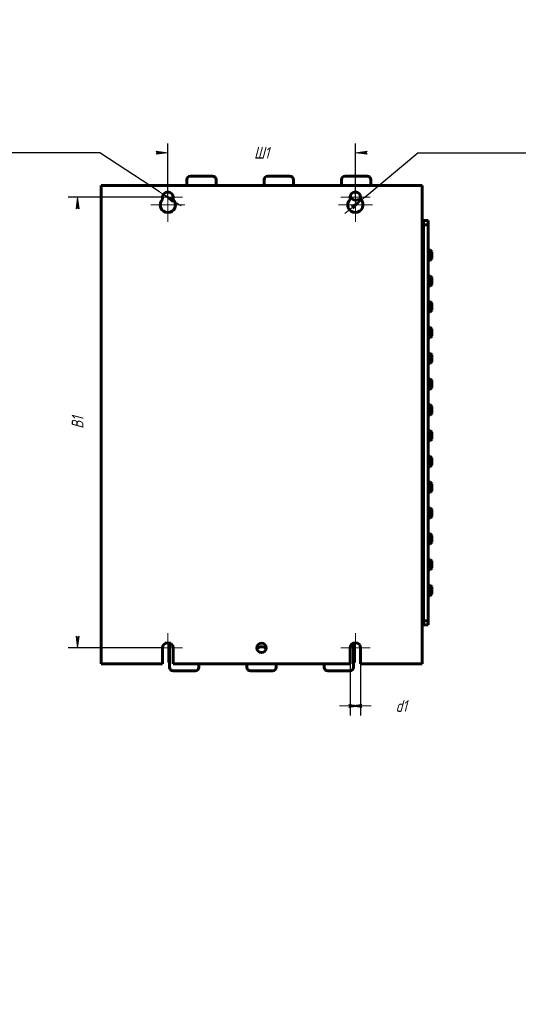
# Model space of a CAD drawing. Header units: millimetres. Extents: x 0 to 297, y 0 to 292.
# Tile 8 of 8: x 191 to 297, y 0 to 210. Entities that reach past the tile are written whole.
import ezdxf

# ---------------------------------------------------------------- set-up
doc = ezdxf.new("R2010")
doc.units = ezdxf.units.MM
for name, pattern in [('K5LT_AXLED', [19.5, 15, -1.5, 1.5, -1.5]), ('K5LT_BASIC', [0]), ('K5LT_THIN', [0])]:
    doc.linetypes.add(name, pattern=pattern)
doc.layers.add('Системный слой', color=7, linetype='Continuous')
doc.styles.add('KDIMTEXTSTYLE', font='GOST_AU.SHX', dxfattribs={"width": 0.96, "oblique": 15, "height": 5})
doc.dimstyles.new('KDIMSTYLE (0.25)', dxfattribs={"dimtxt": 5, "dimasz": 1, "dimexe": 2, "dimexo": 0, "dimgap": 1, "dimtad": 1, "dimlfac": 4, "dimtxsty": 'KDIMTEXTSTYLE', "dimsah": 1, "dimcen": 0, "dimdle": 1, "dimadec": 0, "dimazin": 0, "dimtfac": 0.667, "dimtmove": 0, "dimatfit": 3, "dimfxl": 1, "dimtvp": 1, "dimtolj": 1, "dimtzin": 0, "dimarcsym": 0})

# ---------------------------------------------------------------- blocks, each defined once
blk = doc.blocks.new('U30')
at = {"layer": 'Системный слой', "color": 150, "linetype": 'K5LT_BASIC', "lineweight": 60, "true_color": 0x0080ff}
for p, q in [((276.48, 80.68), (276.51, 80.75)), ((276.51, 80.75), (276.53, 80.82)), ((276.53, 80.82), (276.53, 80.9))]:
    blk.add_line(p, q, dxfattribs=at)
blk = doc.blocks.new('U31')
at = {"layer": 'Системный слой', "color": 150, "linetype": 'K5LT_BASIC', "lineweight": 60, "true_color": 0x0080ff}
for p, q in [((276.51, 167.31), (276.48, 167.37)), ((276.53, 167.24), (276.51, 167.31)), ((276.53, 167.15), (276.53, 167.24))]:
    blk.add_line(p, q, dxfattribs=at)
blk = doc.blocks.new('U32')
at = {"layer": 'Системный слой', "color": 30, "linetype": 'K5LT_AXLED', "lineweight": 18, "true_color": 0xff8000}
for q in [(222.23, 175.25), (219.11, 172.13), (222.23, 169), (225.36, 172.13)]:
    blk.add_line((222.23, 172.13), q, dxfattribs=at)
blk = doc.blocks.new('U33')
at = {"layer": 'Системный слой', "color": 30, "linetype": 'K5LT_AXLED', "lineweight": 18, "true_color": 0xff8000}
for q in [(222.23, 174.13), (218.61, 170.5), (222.23, 166.88), (225.86, 170.5)]:
    blk.add_line((222.23, 170.5), q, dxfattribs=at)
blk = doc.blocks.new('U34')
at = {"layer": 'Системный слой', "color": 30, "linetype": 'K5LT_AXLED', "lineweight": 18, "true_color": 0xff8000}
for q in [(262.23, 175.25), (259.11, 172.13), (265.36, 172.13), (262.23, 169)]:
    blk.add_line((262.23, 172.13), q, dxfattribs=at)
blk = doc.blocks.new('U35')
at = {"layer": 'Системный слой', "color": 30, "linetype": 'K5LT_AXLED', "lineweight": 18, "true_color": 0xff8000}
for q in [(262.23, 174.13), (258.61, 170.5), (262.23, 166.88), (265.86, 170.5)]:
    blk.add_line((262.23, 170.5), q, dxfattribs=at)
blk = doc.blocks.new('U36')
at = {"layer": 'Системный слой', "color": 30, "linetype": 'K5LT_AXLED', "lineweight": 18, "true_color": 0xff8000}
for q in [(222.23, 79.13), (219.11, 76), (222.23, 72.88), (225.36, 76)]:
    blk.add_line((222.23, 76), q, dxfattribs=at)
blk = doc.blocks.new('U37')
at = {"layer": 'Системный слой', "color": 30, "linetype": 'K5LT_AXLED', "lineweight": 18, "true_color": 0xff8000}
for q in [(262.23, 79.13), (259.11, 76), (262.23, 72.88), (265.36, 76)]:
    blk.add_line((262.23, 76), q, dxfattribs=at)
blk = doc.blocks.new('KDIMARROW_01')
at = {"layer": 'Системный слой'}
blk.add_hatch(color=0, dxfattribs=at).paths.add_polyline_path([(0, 0), (-2.5, 0.33), (-2.25, 0), (-2.5, -0.33)])
at = {"layer": 'Системный слой', "color": 0, "linetype": 'K5LT_THIN', "lineweight": 18}
for p, q in [((-2.25, 0), (-2.5, 0.33)), ((-2.5, 0.33), (0, 0)), ((0, 0), (-2.5, -0.33)), ((-2.5, -0.33), (-2.25, 0)), ((0, 0), (-1, 0))]:
    blk.add_line(p, q, dxfattribs=at)
blk = doc.blocks.new('KDIMARROW_02')
at = {"layer": 'Системный слой'}
blk.add_hatch(color=0, dxfattribs=at).paths.add_polyline_path([(2.25, 0), (2.5, 0.33), (0, 0), (2.5, -0.33)])
at = {"layer": 'Системный слой', "color": 0, "linetype": 'K5LT_THIN', "lineweight": 18}
for p, q in [((0, 0), (-1, 0)), ((2.5, 0.33), (0, 0)), ((0, 0), (2.5, -0.33)), ((0, 0), (4.5, 0)), ((2.25, 0), (2.5, 0.33)), ((2.5, -0.33), (2.25, 0))]:
    blk.add_line(p, q, dxfattribs=at)

msp = doc.modelspace()

# ---------------------------------------------------------------- linework, layer by layer
at = {"layer": 'Системный слой', "color": 150, "linetype": 'K5LT_BASIC', "lineweight": 60, "true_color": 0x0080ff}
for p, q in [((227.0321, 176.627), (231.7821, 176.627)), ((243.5321, 176.627), (248.2821, 176.627)), ((260.0321, 176.627), (264.7821, 176.627)), ((207.9821, 174.627), (208.6071, 174.627)), ((207.9821, 174.627), (207.9821, 72.627)), ((208.6071, 174.627), (275.8571, 174.627)), ((226.2821, 174.627), (226.2821, 175.877)), ((232.5321, 174.627), (232.5321, 175.877)), ((242.7821, 174.627), (242.7821, 175.877)), ((249.0321, 174.627), (249.0321, 175.877)), ((259.2821, 174.627), (259.2821, 175.877)), ((265.5321, 174.627), (265.5321, 175.877)), ((275.8571, 174.627), (276.4821, 174.627)), ((276.4821, 174.627), (276.4821, 72.627)), ((221.1071, 171.6746), (221.1071, 172.127)), ((223.3571, 172.127), (223.3571, 171.6746)), ((261.1071, 171.6746), (261.1071, 172.127)), ((263.3571, 172.127), (263.3571, 171.6746)), ((276.5321, 167.1525), (276.5321, 80.9014)), ((276.7821, 167.152), (276.5321, 167.152)), ((276.7821, 167.152), (277.7821, 167.152)), ((276.7821, 166.277), (276.7821, 167.152)), ((276.7821, 166.277), (276.7821, 81.777)), ((276.7821, 166.277), (277.7821, 166.277)), ((277.7821, 167.152), (277.7821, 166.277)), ((277.7821, 166.277), (277.7821, 81.777)), ((277.7821, 160.902), (278.1571, 160.902)), ((278.1571, 158.652), (278.1571, 160.902)), ((278.5321, 160.517), (278.1571, 160.902)), ((278.5321, 160.517), (278.5321, 159.0369)), ((278.1571, 158.652), (277.7821, 158.652)), ((278.1571, 158.652), (278.5321, 159.0369)), ((277.7821, 155.402), (278.1571, 155.402)), ((278.1571, 153.152), (278.1571, 155.402)), ((278.5321, 155.017), (278.1571, 155.402)), ((278.1571, 153.152), (278.5321, 153.5369)), ((278.5321, 155.017), (278.5321, 153.5369)), ((278.1571, 153.152), (277.7821, 153.152)), ((277.7821, 149.902), (278.1571, 149.902)), ((278.1571, 147.652), (278.1571, 149.902)), ((278.5321, 149.517), (278.1571, 149.902)), ((278.5321, 149.517), (278.5321, 148.0369)), ((278.1571, 147.652), (277.7821, 147.652)), ((278.1571, 147.652), (278.5321, 148.0369)), ((277.7821, 144.402), (278.1571, 144.402)), ((278.5321, 144.017), (278.1571, 144.402)), ((278.1571, 142.152), (278.1571, 144.402)), ((278.5321, 144.017), (278.5321, 142.5369)), ((278.1571, 142.152), (277.7821, 142.152)), ((278.1571, 142.152), (278.5321, 142.5369)), ((277.7821, 138.902), (278.1571, 138.902)), ((278.1571, 136.652), (278.1571, 138.902)), ((278.5321, 138.517), (278.1571, 138.902)), ((278.1571, 136.652), (277.7821, 136.652)), ((278.1571, 136.652), (278.5321, 137.0369)), ((278.5321, 138.517), (278.5321, 137.0369)), ((277.7821, 133.402), (278.1571, 133.402)), ((278.5321, 133.017), (278.1571, 133.402)), ((278.1571, 131.152), (278.1571, 133.402)), ((278.5321, 133.017), (278.5321, 131.5369)), ((278.1571, 131.152), (277.7821, 131.152)), ((278.1571, 131.152), (278.5321, 131.5369)), ((277.7821, 127.902), (278.1571, 127.902)), ((278.1571, 125.652), (278.1571, 127.902)), ((278.5321, 127.517), (278.1571, 127.902)), ((278.1571, 125.652), (278.5321, 126.0369)), ((278.5321, 127.517), (278.5321, 126.0369)), ((278.1571, 125.652), (277.7821, 125.652)), ((277.7821, 122.402), (278.1571, 122.402)), ((278.5321, 122.017), (278.1571, 122.402)), ((278.1571, 120.152), (278.1571, 122.402)), ((278.5321, 122.017), (278.5321, 120.5369)), ((278.1571, 120.152), (277.7821, 120.152)), ((278.1571, 120.152), (278.5321, 120.5369)), ((277.7821, 116.902), (278.1571, 116.902)), ((278.5321, 116.517), (278.1571, 116.902)), ((278.1571, 114.652), (278.1571, 116.902)), ((278.5321, 116.517), (278.5321, 115.0369)), ((278.1571, 114.652), (277.7821, 114.652)), ((278.1571, 114.652), (278.5321, 115.0369)), ((277.7821, 111.402), (278.1571, 111.402)), ((278.5321, 111.017), (278.1571, 111.402)), ((278.1571, 109.152), (278.1571, 111.402)), ((278.1571, 109.152), (278.5321, 109.5369)), ((278.5321, 111.017), (278.5321, 109.5369)), ((278.1571, 109.152), (277.7821, 109.152)), ((277.7821, 105.902), (278.1571, 105.902)), ((278.1571, 103.652), (278.1571, 105.902)), ((278.5321, 105.517), (278.1571, 105.902)), ((278.5321, 105.517), (278.5321, 104.0369)), ((278.1571, 103.652), (277.7821, 103.652)), ((278.1571, 103.652), (278.5321, 104.0369)), ((277.7821, 100.402), (278.1571, 100.402)), ((278.1571, 98.152), (278.1571, 100.402)), ((278.5321, 100.017), (278.1571, 100.402)), ((278.5321, 100.017), (278.5321, 98.5369)), ((278.1571, 98.152), (277.7821, 98.152)), ((278.1571, 98.152), (278.5321, 98.5369)), ((277.7821, 94.902), (278.1571, 94.902)), ((278.1571, 92.652), (278.1571, 94.902)), ((278.5321, 94.517), (278.1571, 94.902)), ((278.5321, 94.517), (278.5321, 93.0369)), ((278.1571, 92.652), (277.7821, 92.652)), ((278.1571, 92.652), (278.5321, 93.0369)), ((277.7821, 89.402), (278.1571, 89.402)), ((278.5321, 89.017), (278.1571, 89.402)), ((278.1571, 87.152), (278.1571, 89.402)), ((278.5321, 89.017), (278.5321, 87.5369)), ((278.1571, 87.152), (277.7821, 87.152)), ((278.1571, 87.152), (278.5321, 87.5369)), ((276.7821, 80.902), (276.5321, 80.902)), ((277.7821, 81.777), (276.7821, 81.777)), ((276.7821, 80.902), (276.7821, 81.777)), ((277.7821, 80.902), (276.7821, 80.902)), ((277.7821, 81.777), (277.7821, 80.902)), ((221.1071, 72.627), (221.1071, 76.002)), ((222.6071, 71.877), (222.6071, 77.0626)), ((223.3571, 72.627), (223.3571, 76.002)), ((261.1071, 72.627), (261.1071, 76.002)), ((261.8571, 71.877), (261.8571, 77.0626)), ((263.3571, 72.627), (263.3571, 76.002)), ((208.6071, 72.627), (207.9821, 72.627)), ((208.6071, 72.627), (221.1071, 72.627)), ((223.3571, 72.627), (261.1071, 72.627)), ((228.8571, 71.877), (228.8571, 72.627)), ((239.1071, 71.877), (239.1071, 72.627)), ((245.3571, 71.877), (245.3571, 72.627)), ((255.6071, 71.877), (255.6071, 72.627)), ((263.3571, 72.627), (275.8571, 72.627)), ((276.4821, 72.627), (275.8571, 72.627)), ((223.3571, 71.127), (228.1071, 71.127)), ((239.8571, 71.127), (244.6071, 71.127)), ((256.3571, 71.127), (261.1071, 71.127))]:
    msp.add_line(p, q, dxfattribs=at)
msp.add_circle((242.2321, 76.002), 1, dxfattribs=at)
for centre, radius, start, end in [((227.0321, 175.877), 0.75, 90, 180), ((231.7821, 175.877), 0.75, 0, 90), ((243.5321, 175.877), 0.75, 90, 180), ((248.2821, 175.877), 0.75, 0, 90), ((260.0321, 175.877), 0.75, 90, 180), ((264.7821, 175.877), 0.75, 0, 90), ((222.2321, 172.127), 1.125, 0, 180), ((262.2321, 172.127), 1.125, 0, 180), ((262.4071, 172.877), 1.375, 201.976572, 313.702114), ((222.2321, 170.502), 1.625, 133.813061, 46.186939), ((262.2321, 170.502), 1.625, 133.813061, 46.186939), ((222.2321, 76.002), 1.125, 0, 180), ((242.2321, 74.877), 1.375, 44.184385, 135.815615), ((262.2321, 76.002), 1.125, 0, 180), ((223.3571, 71.877), 0.75, 180, 270), ((228.1071, 71.877), 0.75, 270, 0), ((239.8571, 71.877), 0.75, 180, 270), ((244.6071, 71.877), 0.75, 270, 0), ((256.3571, 71.877), 0.75, 180, 270), ((261.1071, 71.877), 0.75, 270, 0)]:
    msp.add_arc(centre, radius, start, end, dxfattribs=at)

# ---------------------------------------------------------------- block references
at = {"layer": 'Системный слой'}
for name in ['U32', 'U34', 'U33', 'U35', 'U31', 'U30', 'U36', 'U37']:
    msp.add_blockref(name, (0, 0), dxfattribs=at)

# ---------------------------------------------------------------- dimensions: what is measured, and where the dimension line sits
at = {"layer": 'Системный слой', "color": 7}
for center, radius, location, text in [((222.2321, 172.127), 1.125, (207.745, 181.627), '\\H2.5;\\W0.965;\\Q15;\\H2.5;\\W0.965;\\Q15;\\Q15;d1'), ((262.2321, 170.502), 1.625, (275.5798, 181.627), '\\H2.5;\\W0.965;\\Q15;\\H2.5;\\W0.965;\\Q15;\\Q15;d2')]:
    msp.add_diameter_dim(center=center, radius=radius, location=location, text=text, dimstyle='KDIMSTYLE (0.25)', override={"dimtih": 1, "dimtoh": 1, "dimblk1": 'KDIMARROW_02', "dimblk2": 'KDIMARROW_02', "dimclrt": 7, "dimtmove": 1, "dimatfit": 2, "dimtolj": 1}, dxfattribs=at).render()
for base, p1, p2, location, text, override in [((222.2321, 181.627), (262.2321, 172.127), (222.2321, 172.127), (242.2321, 181.627), '\\H2.5;\\W0.965;\\Q15;\\H2.5;\\W0.965;\\Q15;\\Q15;Ш1', {"dimexo": 0, "dimblk1": 'KDIMARROW_01', "dimblk2": 'KDIMARROW_01', "dimse1": 0, "dimse2": 0, "dimclrt": 7, "dimtolj": 1}), ((263.3571, 63.627), (261.1071, 72.627), (263.3571, 72.627), (272.0358, 63.627), '\\H2.5;\\W0.965;\\Q15;\\H2.5;\\W0.965;\\Q15;\\Q15;d1', {"dimexo": 0, "dimblk1": 'KDIMARROW_02', "dimblk2": 'KDIMARROW_02', "dimse1": 0, "dimse2": 0, "dimclrt": 7, "dimtolj": 1})]:
    msp.add_linear_dim(base=base, p1=p1, p2=p2, location=location, text=text, dimstyle='KDIMSTYLE (0.25)', override=override, dxfattribs=at).render()
msp.add_linear_dim(base=(202.9821, 172.127), p1=(221.1071, 76.002), p2=(221.1071, 172.127), angle=90, location=(202.9821, 124.0645), text='\\H2.5;\\W0.965;\\Q15;\\H2.5;\\W0.965;\\Q15;\\Q15;В1', dimstyle='KDIMSTYLE (0.25)', override={"dimexo": 0, "dimblk1": 'KDIMARROW_01', "dimblk2": 'KDIMARROW_01', "dimse1": 0, "dimse2": 0, "dimclrt": 7, "dimtolj": 1}, dxfattribs=at).render()

doc.saveas('drawing.dxf')
